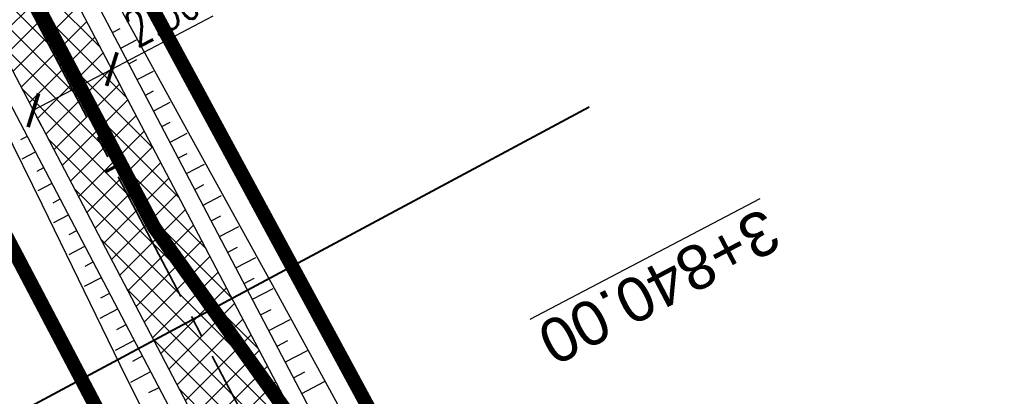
# Model space of a CAD drawing. Header units: metres. Extents: x 7529682 to 7533711, y 5721195 to 5727842.
# Tile 33 of 232: x 7531498 to 7531526, y 5724409 to 5724419. Entities that reach past the tile are written whole.
import ezdxf

# ---------------------------------------------------------------- set-up
doc = ezdxf.new("R2010")
doc.units = ezdxf.units.M
doc.header["$PDMODE"] = 1
doc.header["$PDSIZE"] = 0.3
for name, pattern in [('817-dzialki-09-05-04$0$HIDDEN', [0.375, 0.25, -0.125]), ('ACAD_ISO05W100', [33, 24, -3, 0, -3, 0, -3]), ('CENTER2', [28.575000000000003, 19.05, -3.175, 3.175, -3.175]), ('HIDDEN', [9.524999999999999, 6.35, -3.175])]:
    doc.linetypes.add(name, pattern=pattern)
for name, color, linetype in [('C-DROGI-SYTUACJA', 7, 'Continuous'), ('D-pobocza', 60, 'Continuous'), ('D-rowy', 160, 'Continuous'), ('D-skarpa', 2, 'Continuous'), ('D-skarpa-kreskowanie', 2, 'Continuous'), ('D-wymiary', 1, 'Continuous')]:
    doc.layers.add(name, color=color, linetype=linetype)
for name, color, linetype, lineweight, true_color in [('D-hatch-ciag-pieszo-rowerowy', 7, 'Continuous', 13, 0xff9f80), ('D-LR-etap-III', 7, '817-dzialki-09-05-04$0$HIDDEN', 50, 0x00008f), ('D-przekroje-pop', 7, 'Continuous', 50, 0x000099), ('D-typowe', 7, 'Continuous', 40, 0x0061c2)]:
    doc.layers.add(name, color=color, linetype=linetype, lineweight=lineweight, true_color=true_color)
for name, color, linetype, lineweight in [('D-obrzeża', 2, 'Continuous', 30), ('D-opisy', 2, 'Continuous', 30), ('D-pas-drogowy', 7, 'ACAD_ISO05W100', 50)]:
    doc.layers.add(name, color=color, linetype=linetype, lineweight=lineweight)
doc.layers.add('poprzeczki', color=7, linetype='Continuous', true_color=0x0000c7)
doc.styles.add('2mm08', font='arial.ttf', dxfattribs={"width": 0.8})
doc.styles.add('DIMTEXT', font='simplex.shx', dxfattribs={"width": 0.7})
doc.styles.get("Standard").update_dxf_attribs({"font": 'arial.ttf'})
doc.dimstyles.new('500', dxfattribs={"dimtxt": 1, "dimasz": 0.6999999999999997, "dimexe": 0.2, "dimexo": 0.5, "dimgap": 0.2, "dimtad": 1, "dimrnd": 0.005, "dimzin": 0, "dimdsep": 46, "dimtxsty": 'DIMTEXT', "dimblk": 'ARCHTICK', "dimcen": 0, "dimclrd": 256, "dimclre": 256, "dimclrt": 2, "dimadec": 5, "dimazin": 0, "dimtfac": 1, "dimtofl": 0, "dimtmove": 0, "dimatfit": 3, "dimfxl": 1, "dimtolj": 1, "dimtzin": 0, "dimlwd": -1, "dimlwe": -1, "dimarcsym": 0})

# ---------------------------------------------------------------- blocks, each defined once
blk = doc.blocks.new('_ArchTick')
at = {"color": 0, "linetype": 'ByBlock', "const_width": 0.15}
blk.add_lwpolyline([(-0.5, -0.5), (0.5, 0.5)], dxfattribs=at)
blk = doc.blocks.new('*D93')
at = {"layer": 'D-wymiary', "linetype": 'ByBlock', "transparency": 16777216}
for p, q in [((7531500.672729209, 5724417.875513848), (7531503.536386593, 5724419.376816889)), ((7531498.458561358, 5724416.714712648), (7531500.672729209, 5724417.875513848)), ((7531500.904889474, 5724417.432680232), (7531500.765593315, 5724417.698380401)), ((7531498.690721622, 5724416.271879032), (7531498.551425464, 5724416.537579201))]:
    blk.add_line(p, q, dxfattribs=at)
at = {"layer": 'Defpoints', "color": 0, "linetype": 'ByBlock', "transparency": 16777216}
for p in [(7531500.672729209, 5724417.875513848), (7531500.672729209, 5724417.875513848), (7531498.458561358, 5724416.714712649)]:
    blk.add_point(p, dxfattribs=at)
at = {"layer": 'D-wymiary', "linetype": 'ByBlock', "transparency": 16777216, "xscale": 0.6999999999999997, "yscale": 0.6999999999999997, "zscale": 0.6999999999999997}
for p, rotation in [((7531500.672729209, 5724417.875513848), 27.66625667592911), ((7531498.458561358, 5724416.714712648), 207.6662566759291)]:
    blk.add_blockref('_ArchTick', p, dxfattribs=dict(at, rotation=rotation))
at = {"layer": 'D-wymiary', "color": 2, "linetype": 'ByBlock', "transparency": 16777216, "insert": (7531502.089517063, 5724419.408644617), "char_height": 1, "attachment_point": 5, "rotation": 27.6662566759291, "style": 'DIMTEXT'}
blk.add_mtext('\\A1;2.50', dxfattribs=at)
blk = doc.blocks.new('AeccTickLine')
at = {"color": 0, "linetype": 'ByBlock', "lineweight": -2}
blk.add_line((0, 1), (-3.673819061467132e-16, -1), dxfattribs=at)

msp = doc.modelspace()

# ---------------------------------------------------------------- hatches: boundary and pattern name
at = {"layer": 'D-hatch-ciag-pieszo-rowerowy'}
h = msp.add_hatch(dxfattribs=at)
h.set_pattern_fill('ANSI37', color=256, scale=0.15, style=0)
h.set_pattern_definition([(45, (0.8853450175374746, 0.4649341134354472), (-0.3367596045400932, 0.3367596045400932), []), (135, (0.8853450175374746, 0.4649341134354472), (-0.3367596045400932, -0.3367596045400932), [])])
h.paths.add_polyline_path([(7531506.465087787, 5724401.44267996), (7531508.711773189, 5724402.54145602), (7531499.308193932, 5724420.478293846), (7531486.378668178, 5724445.111809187), (7531484.103101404, 5724444.067986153), (7531497.094585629, 5724419.316425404)])

# ---------------------------------------------------------------- linework, layer by layer
at = {"layer": 'C-DROGI-SYTUACJA', "color": 10, "linetype": 'CENTER2', "lineweight": 35, "ltscale": 0.2}
msp.add_lwpolyline([(7531474.815809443, 5724464.451899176), (7531498.201389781, 5724419.897359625), (7531507.671593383, 5724401.833439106), (7531507.671593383, 5724401.833439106), (7531507.671593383, 5724401.833439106, -0.04013851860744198), (7531510.812128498, 5724394.459572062), (7531516.19647874, 5724378.341385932, 0.04013851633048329), (7531519.337013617, 5724370.967519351), (7531605.616191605, 5724206.442252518, 0.0426524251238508), (7531608.365594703, 5724202.136137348), (7531614.256663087, 5724194.442743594, -0.04259237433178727), (7531617.002724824, 5724190.14299819)], format="xyb", dxfattribs=at)
at = {"layer": 'D-LR-etap-III', "ltscale": 10, "flags": 128}
msp.add_lwpolyline([(7531750.474471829, 5723895.103125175, 0.4, 0.4, 0), (7531750.505, 5723895.13, 0.4, 0.4, 0), (7531682.71, 5724022.92, 0.4, 0.4, 0), (7531619.177023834, 5724147.203692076, 0.4, 0.4, 0), (7531592.308960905, 5724198.48863389, 0.4, 0.4, 0), (7531553.263875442, 5724272.918564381, 0.4, 0.4, 0), (7531504.019999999, 5724366.79, 0.4, 0.4, 0), (7531482.09, 5724407.62, 0.4, 0.4, 0), (7531412.350402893, 5724541.182759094, 0.4, 0.4, 0), (7531388.463669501, 5724586.929768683, 0.4, 0.4, 0), (7531345.12, 5724669.94, 0.4, 0.4, 0), (7531127.66, 5725081.67, 0.4, 0.4, 0), (7531059.253139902, 5725211.040795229, 0.4, 0.4, 0), (7531008.007244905, 5725307.953830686, 0.4, 0.4, 0), (7530964.181635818, 5725390.835555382, 0.4, 0.4, 0), (7530914.557354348, 5725484.683561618, 0.4, 0.4, 0), (7530865.243241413, 5725577.493975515, 0.4, 0.4, 0), (7530840.085257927, 5725624.058651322, 0.4, 0.4, 0), (7530802.559525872, 5725694.924584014, 0.4, 0.4, 0), (7530755.54, 5725787.51, 0.4, 0.4, 0), (7530708.717810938, 5725876.303221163, 0.4, 0.4, 0), (7530695.12, 5725902.09, 0.4, 0.4, 0), (7530642.91397006, 5726001.07839487, 0.4, 0.4, 0), (7530634.934723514, 5726016.146615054, 0.4, 0.4, 0), (7530610.820000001, 5726061.929999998, 0.4, 0.4, 0), (7530610.820000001, 5726061.929999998, 0.4, 0.4, 0), (7530607.21, 5726063.51, 0.4, 0.4, 0), (7530597.42, 5726080.68, 0.4, 0.4, 0), (7530591.16, 5726088.44, 0.4, 0.4, 0), (7530581.28, 5726107.21, 0.4, 0.4, 0), (7530571.29, 5726130.56, 0.4, 0.4, 0), (7530549.554994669, 5726171.527317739, 0.4, 0.4, 0), (7530531.014309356, 5726206.473807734, 0.4, 0.4, 0), (7530516.461208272, 5726236.016618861, 0.4, 0.4, 0), (7530500.798929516, 5726266.141265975, 0.4, 0.4, 0), (7530491.349999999, 5726283.94, 0.4, 0.4, 0), (7530482.4, 5726303.41, 0.4, 0.4, 0), (7530482.4, 5726303.41, 0.4, 0.4, 0), (7530450.41, 5726357.28, 0.4, 0.4, 0), (7530397.759396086, 5726458.499907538, 0.4, 0.4, 0), (7530334.707815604, 5726583.664702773, 0.4, 0.4, 0), (7530303.939274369, 5726645.167943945, 0.4, 0.4, 0), (7530300.509779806, 5726651.777515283, 0.4, 0.4, 0), (7530289.213532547, 5726671.966724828, 0.4, 0.4, 0), (7530281.54, 5726685.57, 0.4, 0.4, 0), (7530261.37085633, 5726724.163374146, 0.4, 0.4, 0), (7530254.03, 5726738.21, 0.4, 0.4, 0), (7530197.219999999, 5726845.06, 0.4, 0.4, 0), (7530194.71, 5726849.15, 0.4, 0.4, 0), (7530195.92, 5726850.75, 0.4, 0.4, 0), (7530170.546669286, 5726892.961489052, 0.4, 0.4, 0), (7530143.174718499, 5726945.065838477, 0.4, 0.4, 0), (7530105.059999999, 5727018.32, 0.4, 0.4, 0), (7530100.059999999, 5727027.16, 0.4, 0.4, 0), (7530062.318670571, 5727099.625398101, 0.4, 0.4, 0), (7530015.378537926, 5727189.420463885, 0.4, 0.4, 0), (7529983.207960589, 5727250.206596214, 0.4, 0.4, 0), (7529953.284293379, 5727306.74720398, 0.4, 0.4, 0), (7529900.67053443, 5727406.15903814, 0.4, 0.4, 0), (7529890.630239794, 5727425.131178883, 0.4, 0.4, 0), (7529875.155383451, 5727454.426350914, 0.4, 0.4, 0), (7529857.560096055, 5727487.787346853, 0.4, 0.4, 0), (7529835.194401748, 5727530.19312405, 0.4, 0.4, 0), (7529811.740544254, 5727574.662079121, 0.4, 0.4, 0), (7529792.101859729, 5727611.922638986, 0.4, 0.4, 0), (7529768.066117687, 5727657.469613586, 0.4, 0.4, 0), (7529755.210566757, 5727682.131373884, 0.4, 0.4, 0), (7529753.309999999, 5727681.13, 0.4, 0.4, 0), (7529739.21, 5727707.77, 0.4, 0.4, 0), (7529735.394745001, 5727711.251990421, 0.4, 0.4, 0), (7529725.42, 5727730.2, 0.4, 0.4, 0), (7529723.55, 5727729.88, 0.4, 0.4, 0), (7529695.566668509, 5727782.932080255, 0.4, 0.4, 0), (7529717.67971874, 5727794.024357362, 0.4, 0.4, 0), (7529736.274870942, 5727758.647400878, 0.4, 0.4, 0), (7529736.274870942, 5727758.647400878, 0.4, 0.4, 0), (7529744.511003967, 5727750.406106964, 0.4, 0.4, 0), (7529744.511003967, 5727750.406106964, 0.4, 0.4, 0), (7529750.282568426, 5727738.549848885, 0.4, 0.4, 0), (7529777.108510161, 5727687.569424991, 0.4, 0.4, 0), (7529796.51537536, 5727651.329932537, 0.4, 0.4, 0), (7529814.937945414, 5727616.793170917, 0.4, 0.4, 0), (7529839.006722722, 5727572.303976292, 0.4, 0.4, 0), (7529860.617626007, 5727532.509108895, 0.4, 0.4, 0), (7529882.348967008, 5727491.504261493, 0.4, 0.4, 0), (7529904.865139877, 5727449.096370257, 0.4, 0.4, 0), (7529920.747384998, 5727418.884773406, 0.4, 0.4, 0), (7529946.676504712, 5727368.547487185, 0.4, 0.4, 0), (7529972.024701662, 5727320.573310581, 0.4, 0.4, 0), (7529987.740014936, 5727290.153392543, 0.4, 0.4, 0), (7529996.497385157, 5727273.661630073, 0.4, 0.4, 0), (7530017.541471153, 5727234.202689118, 0.4, 0.4, 0), (7530033.053657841, 5727204.864166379, 0.4, 0.4, 0), (7530051.622983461, 5727170.222745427, 0.4, 0.4, 0), (7530069.276612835, 5727137.015751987, 0.4, 0.4, 0), (7530089.385386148, 5727097.533639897, 0.4, 0.4, 0), (7530109.712512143, 5727060.746615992, 0.4, 0.4, 0), (7530136.769722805, 5727011.640131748, 0.4, 0.4, 0), (7530162.446686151, 5726962.743777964, 0.4, 0.4, 0), (7530187.674104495, 5726916.992101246, 0.4, 0.4, 0), (7530207.820739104, 5726879.335323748, 0.4, 0.4, 0), (7530230.625609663, 5726834.518686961, 0.4, 0.4, 0), (7530262.288093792, 5726776.61832811, 0.4, 0.4, 0), (7530277.509672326, 5726760.213143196, 0.4, 0.4, 0), (7530286.036865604, 5726744.106684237, 0.4, 0.4, 0), (7530288.097472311, 5726735.884066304, 0.4, 0.4, 0), (7530290.393870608, 5726725.046963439, 0.4, 0.4, 0), (7530296.17664807, 5726713.582980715, 0.4, 0.4, 0), (7530302.726195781, 5726701.18226779, 0.4, 0.4, 0), (7530325.685047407, 5726657.466383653, 0.4, 0.4, 0), (7530343.243978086, 5726623.648592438, 0.4, 0.4, 0), (7530360.229820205, 5726591.746871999, 0.4, 0.4, 0), (7530383.20855044, 5726548.059469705, 0.4, 0.4, 0), (7530406.017875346, 5726503.605514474, 0.4, 0.4, 0), (7530427.464919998, 5726462.620289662, 0.4, 0.4, 0), (7530447.9278544, 5726424.388014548, 0.4, 0.4, 0), (7530471.126878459, 5726379.920667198, 0.4, 0.4, 0), (7530490.501003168, 5726343.033350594, 0.4, 0.4, 0), (7530509.499458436, 5726306.733076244, 0.4, 0.4, 0), (7530529.890269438, 5726267.244072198, 0.4, 0.4, 0), (7530543.852446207, 5726238.990319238, 0.4, 0.4, 0), (7530554.808897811, 5726218.943990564, 0.4, 0.4, 0), (7530559.027108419, 5726212.223286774, 0.4, 0.4, 0), (7530563.060988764, 5726206.409670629, 0.4, 0.4, 0), (7530566.93354971, 5726200.463543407, 0.4, 0.4, 0), (7530569.771022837, 5726194.901501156, 0.4, 0.4, 0), (7530571.47319415, 5726191.282350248, 0.4, 0.4, 0), (7530572.839142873, 5726188.024533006, 0.4, 0.4, 0), (7530575.295071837, 5726182.034664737, 0.4, 0.4, 0), (7530579.736851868, 5726173.306070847, 0.4, 0.4, 0), (7530583.3, 5726167.41, 0.4, 0.4, 0), (7530593.4, 5726163.33, 0.4, 0.4, 0), (7530598.618375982, 5726155.264489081, 0.4, 0.4, 0), (7530608.258304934, 5726140.497132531, 0.4, 0.4, 0), (7530603.269999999, 5726136.83, 0.4, 0.4, 0), (7530606.53, 5726131.84, 0.4, 0.4, 0), (7530604.239057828, 5726124.21679044, 0.4, 0.4, 0), (7530605.847136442, 5726121.630127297, 0.4, 0.4, 0), (7530608.971611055, 5726116.164124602, 0.4, 0.4, 0), (7530618.114293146, 5726097.791111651, 0.4, 0.4, 0), (7530651.213125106, 5726034.959524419, 0.4, 0.4, 0), (7530670.243741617, 5725998.61095082, 0.4, 0.4, 0), (7530698.075474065, 5725945.952624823, 0.4, 0.4, 0), (7530716.505955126, 5725911.3051464, 0.4, 0.4, 0), (7530735.223454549, 5725875.667401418, 0.4, 0.4, 0), (7530752.504235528, 5725842.154920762, 0.4, 0.4, 0), (7530778.310652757, 5725793.501254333, 0.4, 0.4, 0), (7530797.499961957, 5725756.381811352, 0.4, 0.4, 0), (7530812.518974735, 5725728.28874362, 0.4, 0.4, 0), (7530820.039295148, 5725713.160404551, 0.4, 0.4, 0), (7530822.422446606, 5725710.193574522, 0.4, 0.4, 0), (7530833.154893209, 5725688.800634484, 0.4, 0.4, 0), (7530849.629354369, 5725656.158601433, 0.4, 0.4, 0), (7530867.98290276, 5725621.963939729, 0.4, 0.4, 0), (7530872.629809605, 5725612.88760475, 0.4, 0.4, 0), (7530880.354488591, 5725597.594500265, 0.4, 0.4, 0), (7530883.839446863, 5725593.389159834, 0.4, 0.4, 0), (7530891.782113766, 5725587.763349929, 0.4, 0.4, 0), (7530895.038670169, 5725584.280746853, 0.4, 0.4, 0), (7530897.033644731, 5725580.941110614, 0.4, 0.4, 0), (7530900.951646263, 5725579.945856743, 0.4, 0.4, 0), (7530904.80970798, 5725571.977328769, 0.4, 0.4, 0), (7530903.682362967, 5725568.566434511, 0.4, 0.4, 0), (7530908.900614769, 5725558.844845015, 0.4, 0.4, 0), (7530910.252030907, 5725545.671606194, 0.4, 0.4, 0), (7530912.872986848, 5725538.645543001, 0.4, 0.4, 0), (7530945.278171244, 5725478.464284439, 0.4, 0.4, 0), (7530959.692318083, 5725450.24628822, 0.4, 0.4, 0), (7531002.82670893, 5725368.192370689, 0.4, 0.4, 0), (7531044.703532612, 5725290.314293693, 0.4, 0.4, 0), (7531064.098839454, 5725253.212562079, 0.4, 0.4, 0), (7531083.010253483, 5725216.677517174, 0.4, 0.4, 0), (7531113.013137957, 5725158.465613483, 0.4, 0.4, 0), (7531137.364304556, 5725113.07076138, 0.4, 0.4, 0), (7531150.830830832, 5725086.711759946, 0.4, 0.4, 0), (7531159.745663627, 5725076.640848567, 0.4, 0.4, 0), (7531166.309999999, 5725074.58, 0.4, 0.4, 0), (7531172.29, 5725062.58, 0.4, 0.4, 0), (7531170.589828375, 5725055.605912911, 0.4, 0.4, 0), (7531173.732823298, 5725044.080706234, 0.4, 0.4, 0), (7531215.342008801, 5724964.859648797, 0.4, 0.4, 0), (7531238.054496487, 5724921.684649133, 0.4, 0.4, 0), (7531262.389821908, 5724875.282876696, 0.4, 0.4, 0), (7531295.587160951, 5724811.265731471, 0.4, 0.4, 0), (7531348.487908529, 5724712.362812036, 0.4, 0.4, 0), (7531363.740817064, 5724682.68394264, 0.4, 0.4, 0), (7531366.986905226, 5724675.865317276, 0.4, 0.4, 0), (7531382.541261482, 5724646.110625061, 0.4, 0.4, 0), (7531401.299165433, 5724610.874551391, 0.4, 0.4, 0), (7531428.964837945, 5724558.862274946, 0.4, 0.4, 0), (7531449.111202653, 5724520.397801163, 0.4, 0.4, 0), (7531477.292992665, 5724465.831467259, 0.4, 0.4, 0), (7531500.996290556, 5724421.112506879, 0.4, 0.4, 0), (7531512.121834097, 5724400.549045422, 0.4, 0.4, 0), (7531513.78163794, 5724396.757451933, 0.4, 0.4, 0), (7531526.32, 5724379.39, 0.4, 0.4, 0), (7531566.783642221, 5724302.73628205, 0.4, 0.4, 0), (7531578.579156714, 5724282.774819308, 0.4, 0.4, 0), (7531584.232619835, 5724273.111246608, 0.4, 0.4, 0), (7531590.109283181, 5724263.508189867, 0.4, 0.4, 0), (7531593.027899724, 5724258.771479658, 0.4, 0.4, 0), (7531595.711841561, 5724254.226824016, 0.4, 0.4, 0), (7531601.659976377, 5724243.898197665, 0.4, 0.4, 0), (7531606.097733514, 5724235.986407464, 0.4, 0.4, 0), (7531609.382207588, 5724230.799061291, 0.4, 0.4, 0), (7531611.580260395, 5724227.671180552, 0.4, 0.4, 0), (7531612.707802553, 5724225.86410867, 0.4, 0.4, 0), (7531618.665224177, 5724214.480919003, 0.4, 0.4, 0), (7531619.885522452, 5724212.333950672, 0.4, 0.4, 0), (7531620.931818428, 5724210.787064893, 0.4, 0.4, 0), (7531623.518605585, 5724207.111542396, 0.4, 0.4, 0), (7531626.143926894, 5724203.61306897, 0.4, 0.4, 0), (7531632.022984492, 5724196.485954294, 0.4, 0.4, 0), (7531653.949089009, 5724152.617641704, 0.4, 0.4, 0), (7531656.750690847, 5724143.103797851, 0.4, 0.4, 0), (7531659.61440691, 5724133.254504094, 0.4, 0.4, 0), (7531661.627147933, 5724128.646047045, 0.4, 0.4, 0.01093811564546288), (7531674.314987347, 5724101.43546424, 0.4, 0.4, 0), (7531685.137626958, 5724081.408252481, 0.4, 0.4, 0), (7531692.159945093, 5724066.277333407, 0.4, 0.4, 0), (7531699.662164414, 5724051.388120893, 0.4, 0.4, 0), (7531704.480624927, 5724040.808561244, 0.4, 0.4, 0), (7531704.480624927, 5724040.808561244, 0.4, 0.4, 0), (7531704.401251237, 5724037.368913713, 0.4, 0.4, 0), (7531720.383609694, 5724003.441317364, 0.4, 0.4, 0), (7531728.79890528, 5723986.206298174, 0.4, 0.4, 0), (7531733.237926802, 5723977.192631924, 0.4, 0.4, 0), (7531736.750027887, 5723969.505210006, 0.4, 0.4, 0), (7531737.336143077, 5723968.518916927, 0.4, 0.4, 0), (7531738.285051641, 5723967.699360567, 0.4, 0.4, 0), (7531742.180915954, 5723962.346428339, 0.4, 0.4, 0), (7531744.286141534, 5723958.615526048, 0.4, 0.4, 0), (7531755.393260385, 5723944.192617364, 0.4, 0.4, 0), (7531758.69, 5723936.76, 0.4, 0.4, 0), (7531780.08, 5723929.25, 0.4, 0.4, 0), (7531792.611989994, 5723906.337708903, 0.4, 0.4, 0), (7531792.611989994, 5723906.337708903, 0.4, 0.4, 0), (7531756.962094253, 5723883.055323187, 0.4, 0.4, 0), (7531750.46, 5723895.130000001, 0.4, 0.4, 0), (7531750.46, 5723895.130000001, 0, 0, 0)], format="xyseb", dxfattribs=at)
at = {"layer": 'D-obrzeża'}
for points in [[(7531162.547399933, 5725061.317843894), (7531165.881540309, 5725054.958839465, -0.06857369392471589), (7531167.270284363, 5725051.106338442), (7531167.914945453, 5725048.067569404, 0.06878949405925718), (7531170.704411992, 5725040.339745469), (7531202.515371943, 5724979.795162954), (7531233.695975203, 5724920.949650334), (7531258.824090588, 5724873.473403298), (7531292.224994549, 5724809.507396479), (7531312.052212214, 5724771.453899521), (7531340.423454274, 5724719.339022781, -0.009020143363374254), (7531345.426151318, 5724709.741280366), (7531362.628782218, 5724675.232985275), (7531378.958019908, 5724644.242016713), (7531397.476854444, 5724608.78273076), (7531423.790449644, 5724558.646084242), (7531445.035916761, 5724518.377892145), (7531473.709538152, 5724463.869950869), (7531497.094585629, 5724419.316425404), (7531505.905040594, 5724402.510940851, -0.03317121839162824), (7531508.586352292, 5724396.450655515), (7531511.248060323, 5724389.164100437)], [(7531614.793854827, 5724196.435965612), (7531608.229481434, 5724205.006951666, -0.04242731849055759), (7531605.720684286, 5724208.932339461), (7531593.236041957, 5724232.687296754), (7531571.713156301, 5724273.71477667), (7531559.088841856, 5724297.795151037), (7531533.852572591, 5724345.968626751), (7531520.493826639, 5724371.449740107, -0.04013851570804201), (7531517.353291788, 5724378.823606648), (7531511.965880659, 5724394.950955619, 0.04013851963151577), (7531508.825345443, 5724402.324822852), (7531499.308193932, 5724420.478293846), (7531486.378668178, 5724445.111809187)]]:
    msp.add_lwpolyline(points, format="xyb", dxfattribs=at)
at = {"layer": 'D-pas-drogowy', "ltscale": 0.2, "flags": 128}
msp.add_lwpolyline([(7531633.018560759, 5724182.834272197, 0.4, 0.4, 0), (7531617.558899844, 5724211.608162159, 0.4, 0.4, 0), (7531566.783642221, 5724302.73628205, 0.4, 0.4, 0), (7531538.419082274, 5724356.469679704, 0.4, 0.4, 0), (7531526.32, 5724379.39, 0.4, 0.4, 0), (7531516.102085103, 5724393.607319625, 0.4, 0.4, 0.001485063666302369), (7531513.78037409, 5724396.837773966, 0.4, 0.4, 0), (7531501.87, 5724413.41, 0.4, 0.4, 0), (7531474.926107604, 5724464.507896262, 0.4, 0.4, 0), (7531446.200436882, 5724518.992313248, 0.4, 0.4, 0), (7531424.962185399, 5724559.262257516, 0.4, 0.4, 0), (7531398.444460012, 5724609.565801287, 0.4, 0.4, 0), (7531379.647455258, 5724645.216004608, 0.4, 0.4, 0), (7531365.23, 5724672.56, 0.4, 0.4, 0), (7531341.305752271, 5724717.915356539, 0.4, 0.4, 0), (7531312.899996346, 5724771.788898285, 0.4, 0.4, 0), (7531292.590923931, 5724810.306502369, 0.4, 0.4, 0), (7531259.391619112, 5724873.271351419, 0.4, 0.4, 0), (7531233.740401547, 5724921.922582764, 0.4, 0.4, 0), (7531203.072738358, 5724980.092044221, 0.4, 0.4, 0), (7531173.471398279, 5725036.225177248, 0.4, 0.4, 0), (7531168.269999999, 5725046.09, 0.4, 0.4, 0), (7531172.29, 5725062.58, 0.4, 0.4, 0), (7531166.309999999, 5725074.58, 0.4, 0.4, 0), (7531150.32, 5725079.6, 0.4, 0.4, 0), (7531141.5, 5725096.43, 0.4, 0.4, 0), (7531109.311735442, 5725157.814415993, 0.4, 0.4, 0), (7531086.641300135, 5725201.047918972, 0.4, 0.4, 0), (7531059.198258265, 5725253.383662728, 0.4, 0.4, 0), (7531028.206828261, 5725312.48946212, 0.4, 0.4, 0), (7530999.104694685, 5725367.990143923, 0.4, 0.4, 0), (7530956.247527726, 5725449.724815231, 0.4, 0.4, 0), (7530924.397774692, 5725510.463768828, 0.4, 0.4, 0), (7530897.509999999, 5725561.74, 0.4, 0.4, 0), (7530894.46, 5725566.14, 0.4, 0.4, 0), (7530892.16, 5725570.49, 0.4, 0.4, 0), (7530869.362688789, 5725613.307018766, 0.4, 0.4, 0), (7530861.693971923, 5725627.704613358, 0.4, 0.4, 0), (7530852.74, 5725644.52, 0.4, 0.4, 0), (7530831.509999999, 5725684.2, 0.4, 0.4, 0), (7530811.13, 5725722.52, 0.4, 0.4, 0), (7530792.3476413, 5725757.940652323, 0.4, 0.4, 0), (7530768.03, 5725803.8, 0.4, 0.4, 0), (7530748.768542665, 5725840.178507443, 0.4, 0.4, 0), (7530727.7, 5725879.97, 0.4, 0.4, 0), (7530712.0981582, 5725909.54523909, 0.4, 0.4, 0), (7530693.644105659, 5725944.645156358, 0.4, 0.4, 0), (7530665.702224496, 5725997.538976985, 0.4, 0.4, 0), (7530641.759999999, 5726042.88, 0.4, 0.4, 0), (7530616.5, 5726091.48, 0.4, 0.4, 0), (7530604.628439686, 5726114.319880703, 0.4, 0.4, -0.007762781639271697), (7530602.5, 5726118.43, 0.4, 0.4, 0), (7530603.992037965, 5726123.394821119, 0.4, 0.4, 0), (7530606.53, 5726131.84, 0.4, 0.4, 0), (7530603.269999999, 5726136.83, 0.4, 0.4, 0), (7530593.775620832, 5726151.368713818, 0.4, 0.4, 0), (7530590.202637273, 5726156.84001263, 0.4, 0.4, 0), (7530583.3, 5726167.41, 0.4, 0.4, 0), (7530580.578343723, 5726170.427567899, 0.4, 0.4, 0), (7530575.849999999, 5726175.67, 0.4, 0.4, 0), (7530569.009999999, 5726186.66, 0.4, 0.4, 0), (7530562.555322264, 5726199.189409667, 0.4, 0.4, 0), (7530555.67, 5726211.39, 0.4, 0.4, 0), (7530548.29, 5726224.23, 0.4, 0.4, 0), (7530540.58, 5726237.71, 0.4, 0.4, 0), (7530532.679999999, 5726252.65, 0.4, 0.4, 0), (7530524.059999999, 5726269.35, 0.4, 0.4, 0), (7530502.82, 5726309.91, 0.4, 0.4, 0), (7530488.83, 5726336.63, 0.4, 0.4, 0), (7530466.03, 5726380.16, 0.4, 0.4, 0), (7530438.469999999, 5726432.77, 0.4, 0.4, 0), (7530424.53, 5726459.09, 0.4, 0.4, 0), (7530401.63, 5726502.97, 0.4, 0.4, 0), (7530383.38, 5726538.06, 0.4, 0.4, 0), (7530353.969999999, 5726593.52, 0.4, 0.4, 0), (7530338.469999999, 5726622.74, 0.4, 0.4, 0), (7530322.009999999, 5726653.88, 0.4, 0.4, 0), (7530297.54, 5726700.33, 0.4, 0.4, 0), (7530287.38, 5726719.6, 0.4, 0.4, 0), (7530285.94993921, 5726722.315508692, 0.4, 0.4, 0), (7530280.259999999, 5726733.12, 0.4, 0.4, 0), (7530266.73, 5726758.74, 0.4, 0.4, 0), (7530260.42, 5726770.47, 0.4, 0.4, 0), (7530253.25, 5726783.82, 0.4, 0.4, 0), (7530244.95, 5726799.33, 0.4, 0.4, 0), (7530239.389999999, 5726808.49, 0.4, 0.4, 0), (7530238.29, 5726807.9, 0.4, 0.4, 0), (7530218.11, 5726850.67, 0.4, 0.4, 0), (7530175.906646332, 5726928.168028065, 0.4, 0.4, 0), (7530096.679999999, 5727076.15, 0.4, 0.4, 0), (7530094.679999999, 5727079.89, 0.4, 0.4, 0), (7530064.59693469, 5727135.522637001, 0.4, 0.4, 0), (7530046.730970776, 5727168.8921561, 0.4, 0.4, 0), (7530025.803045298, 5727208.461374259, 0.4, 0.4, 0), (7530012.846501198, 5727232.979315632, 0.4, 0.4, 0), (7529994.15, 5727268.45, 0.4, 0.4, 0), (7529981.670868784, 5727291.93018666, 0.4, 0.4, 0), (7529949.889999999, 5727351.73, 0.4, 0.4, 0), (7529924.75, 5727399.03, 0.4, 0.4, 0), (7529915.515824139, 5727417.099754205, 0.4, 0.4, 0), (7529885.83, 5727475.19, 0.4, 0.4, 0), (7529862.559999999, 5727519.97, 0.4, 0.4, 0), (7529852.984923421, 5727538.191086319, 0.4, 0.4, 0), (7529836.513084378, 5727569.51130111, 0.4, 0.4, 0), (7529815.36890814, 5727609.140983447, 0.4, 0.4, 0), (7529792.795203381, 5727651.247499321, 0.4, 0.4, 0), (7529774.199114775, 5727685.858348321, 0.4, 0.4, 0), (7529746.966026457, 5727736.059440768, 0.4, 0.4, 0), (7529733.92, 5727757.62, 0.4, 0.4, 0), (7529708.607472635, 5727806.388536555, 0.4, 0.4, 0), (7529688.491967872, 5727796.344621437, 0.4, 0.4, 0), (7529723.55, 5727729.88, 0.4, 0.4, 0), (7529725.42, 5727730.2, 0.4, 0.4, 0), (7529735.38, 5727711.28, 0.4, 0.4, 0), (7529739.21, 5727707.77, 0.4, 0.4, 0), (7529753.309999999, 5727681.13, 0.4, 0.4, 0), (7529755.178396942, 5727682.114424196, 0.4, 0.4, 0), (7529792.101859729, 5727611.922638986, 0.4, 0.4, 0), (7529811.740544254, 5727574.662079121, 0.4, 0.4, 0), (7529835.194401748, 5727530.19312405, 0.4, 0.4, 0), (7529857.560096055, 5727487.787346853, 0.4, 0.4, 0), (7529875.155383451, 5727454.426350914, 0.4, 0.4, 0), (7529890.630239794, 5727425.131178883, 0.4, 0.4, 0), (7529900.67053443, 5727406.15903814, 0.4, 0.4, 0), (7529953.284293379, 5727306.74720398, 0.4, 0.4, 0), (7529983.207960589, 5727250.206596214, 0.4, 0.4, 0), (7530015.378537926, 5727189.420463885, 0.4, 0.4, 0), (7530062.318670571, 5727099.625398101, 0.4, 0.4, 0), (7530100.059999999, 5727027.16, 0.4, 0.4, 0), (7530105.059999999, 5727018.32, 0.4, 0.4, 0), (7530143.174718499, 5726945.065838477, 0.4, 0.4, 0), (7530170.546669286, 5726892.961489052, 0.4, 0.4, 0), (7530195.92, 5726850.75, 0.4, 0.4, 0), (7530194.71, 5726849.15, 0.4, 0.4, 0), (7530197.219999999, 5726845.06, 0.4, 0.4, 0), (7530254.03, 5726738.21, 0.4, 0.4, 0), (7530261.37085633, 5726724.163374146, 0.4, 0.4, 0), (7530281.54, 5726685.57, 0.4, 0.4, 0), (7530289.213532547, 5726671.966724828, 0.4, 0.4, 0), (7530300.509779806, 5726651.777515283, 0.4, 0.4, 0), (7530303.939274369, 5726645.167943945, 0.4, 0.4, 0), (7530334.707815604, 5726583.664702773, 0.4, 0.4, 0), (7530397.759396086, 5726458.499907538, 0.4, 0.4, 0), (7530450.41, 5726357.28, 0.4, 0.4, 0), (7530482.4, 5726303.41, 0.4, 0.4, 0), (7530483.687990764, 5726301.003383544, 0.4, 0.4, 0), (7530491.349999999, 5726283.94, 0.4, 0.4, 0), (7530512.67, 5726243.78, 0.4, 0.4, 0), (7530529.429999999, 5726209.46, 0.4, 0.4, 0), (7530571.29, 5726130.56, 0.4, 0.4, 0), (7530581.28, 5726107.21, 0.4, 0.4, 0), (7530591.16, 5726088.44, 0.4, 0.4, 0), (7530597.42, 5726080.68, 0.4, 0.4, 0), (7530607.21, 5726063.51, 0.4, 0.4, 0), (7530610.820000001, 5726061.929999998, 0.4, 0.4, 0), (7530634.934723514, 5726016.146615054, 0.4, 0.4, 0), (7530642.91397006, 5726001.07839487, 0.4, 0.4, 0), (7530695.12, 5725902.09, 0.4, 0.4, 0), (7530708.717810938, 5725876.303221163, 0.4, 0.4, 0), (7530755.54, 5725787.51, 0.4, 0.4, 0), (7530802.559525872, 5725694.924584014, 0.4, 0.4, 0), (7530840.085257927, 5725624.058651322, 0.4, 0.4, 0), (7530865.243241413, 5725577.493975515, 0.4, 0.4, 0), (7530914.557354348, 5725484.683561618, 0.4, 0.4, 0), (7530964.181635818, 5725390.835555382, 0.4, 0.4, 0), (7531008.007244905, 5725307.953830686, 0.4, 0.4, 0), (7531059.253139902, 5725211.040795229, 0.4, 0.4, 0), (7531127.66, 5725081.67, 0.4, 0.4, 0), (7531345.12, 5724669.94, 0.4, 0.4, 0), (7531388.463669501, 5724586.929768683, 0.4, 0.4, 0), (7531412.350402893, 5724541.182759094, 0.4, 0.4, 0), (7531482.09, 5724407.62, 0.4, 0.4, 0), (7531504.019999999, 5724366.79, 0.4, 0.4, 0), (7531519.374444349, 5724337.520497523, 0.4, 0.4, 0), (7531563.748815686, 5724252.931583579, 0.4, 0.4, 0), (7531602.175111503, 5724179.681224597, 0.4, 0.4, 0), (7531619.177023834, 5724147.203692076, 0.4, 0.4, 0), (7531625.038493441, 5724135.63500206, 0.4, 0.4, 0), (7531656.796442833, 5724073.31633882, 0.4, 0.4, 0), (7531675.12, 5724037.36, 0.4, 0.4, 0), (7531682.71, 5724022.92, 0.4, 0.4, 0), (7531705.565196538, 5723979.810545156, 0.4, 0.4, 0), (7531736.605941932, 5723921.261514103, 0.4, 0.4, 0), (7531750.46, 5723895.130000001, 0.4, 0.4, 0), (7531740.769999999, 5723886.56, 0.4, 0.4, 0), (7531732.86, 5723885, 0.4, 0.4, 0), (7531722.179999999, 5723887.77, 0.4, 0.4, 0), (7531729.87, 5723862.17, 0.4, 0.4, 0), (7531742.92, 5723861.93, 0.4, 0.4, 0), (7531763.71, 5723859.52, 0.4, 0.4, 0), (7531768.42, 5723854.12, 0.4, 0.4, 0), (7531787.42, 5723817.97, 0.4, 0.4, 0), (7531795.57, 5723809.82, 0.4, 0.4, 0), (7531816.346897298, 5723819.850397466, 0.4, 0.4, 0), (7531816.346897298, 5723819.850397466, 0.4, 0.4, 0), (7531805.059999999, 5723843.23, 0.4, 0.4, 0), (7531803.61, 5723886.23, 0.4, 0.4, 0), (7531803.61, 5723886.23, 0.4, 0.4, 0), (7531780.08, 5723929.25, 0.4, 0.4, 0), (7531758.69, 5723936.76, 0.4, 0.4, 0), (7531749.3590272, 5723946.412126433, 0.4, 0.4, 0), (7531742.71, 5723953.29, 0.4, 0.4, 0), (7531735.177368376, 5723967.877529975, 0.4, 0.4, 0), (7531722.37, 5723992.68, 0.4, 0.4, 0), (7531705.041669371, 5724030.885563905, 0.4, 0.4, 0), (7531699.469999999, 5724043.17, 0.4, 0.4, 0), (7531692.69, 5724058.11, 0.4, 0.4, 0), (7531679.672010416, 5724084.016803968, 0.4, 0.4, 0), (7531674.55, 5724094.21, 0.4, 0.4, 0), (7531666.633166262, 5724114.002855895, 0.4, 0.4, 0), (7531649, 5724153.82, 0.4, 0.4, 0), (7531641.49, 5724149.34, 0.4, 0.4, 0), (7531626.04, 5724179.34, 0.4, 0.4, 0), (7531633.03, 5724182.84, 0, 0, 0)], format="xyseb", dxfattribs=at)
at = {"layer": 'D-pobocza'}
for points in [[(7531520.918904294, 5724371.715800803, -0.03994492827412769), (7531517.827530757, 5724378.982028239), (7531512.427381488, 5724395.147509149, 0.04013851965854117), (7531509.286846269, 5724402.521376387), (7531499.751027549, 5724420.71045411), (7531486.84067216, 5724445.307445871)], [(7531483.64798805, 5724443.859221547), (7531496.651863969, 5724419.084051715), (7531505.446787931, 5724402.308191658, -0.02248164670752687), (7531507.352488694, 5724398.238196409, -0.02248164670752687)]]:
    msp.add_lwpolyline(points, format="xyb", dxfattribs=at)
at = {"layer": 'D-rowy', "linetype": 'HIDDEN', "ltscale": 0.1, "const_width": 0.4, "flags": 128}
msp.add_lwpolyline([(7531506.121399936, 5724397.133351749), (7531489.190578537, 5724429.34060068), (7531483.400111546, 5724440.512095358), (7531478.412312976, 5724450.146766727), (7531462.901323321, 5724479.304166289), (7531434.632959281, 5724532.161646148), (7531396.749002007, 5724604.644561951), (7531378.596106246, 5724640.173238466), (7531368.21, 5724659.05), (7531363.9, 5724666.92), (7531355.876537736, 5724682.661796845), (7531338.032693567, 5724716.834919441), (7531309.901853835, 5724770.33291588), (7531304.158114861, 5724781.147276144), (7531299.737467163, 5724789.052054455), (7531294.930113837, 5724798.468047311), (7531279.862466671, 5724827.641362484), (7531247.714582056, 5724888.416734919), (7531220.373424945, 5724940.87265548), (7531195.513546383, 5724987.526839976), (7531168.705641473, 5725038.836315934), (7531161.295913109, 5725053.454680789), (7531161.295913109, 5725053.454680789)], dxfattribs=at)
at = {"layer": 'D-skarpa', "linetype": 'Continuous'}
for points in [[(7531486.982552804, 5724445.388816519), (7531488.507415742, 5724442.569679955), (7531490.977239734, 5724438.219140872), (7531493.388537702, 5724433.837882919), (7531495.706528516, 5724429.407650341), (7531496.169340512, 5724428.51987817), (7531496.535935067, 5724427.817173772), (7531498.0231338, 5724424.976690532), (7531500.183045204, 5724420.937481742), (7531500.383771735, 5724420.567620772), (7531502.7838293, 5724416.180415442), (7531505.195565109, 5724411.799332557), (7531507.594453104, 5724407.411514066), (7531509.955590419, 5724403.030848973), (7531509.967463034, 5724403.008738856), (7531510.455627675, 5724402.077166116), (7531511.45022431, 5724400.214541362), (7531511.45022431, 5724400.214541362), (7531512.306926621, 5724398.364815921), (7531512.702713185, 5724397.424756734), (7531513.468701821, 5724395.530919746), (7531514.176902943, 5724393.654998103), (7531515.519272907, 5724389.886139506)], [(7531483.460674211, 5724443.773298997), (7531485.201445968, 5724440.834457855), (7531487.422102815, 5724436.353137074), (7531489.645376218, 5724431.873189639), (7531491.904767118, 5724427.412199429), (7531492.369200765, 5724426.525278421), (7531492.736659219, 5724425.82302746), (7531494.218782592, 5724422.979880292), (7531496.308279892, 5724418.903712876), (7531496.494999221, 5724418.528890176), (7531498.710178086, 5724414.044760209), (7531500.897926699, 5724409.54624964), (7531503.130843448, 5724405.071418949), (7531505.344270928, 5724401.046598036), (7531505.344270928, 5724401.046598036), (7531505.75935601, 5724400.162425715), (7531506.53976954, 5724398.351672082), (7531506.817169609, 5724397.691502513)]]:
    msp.add_lwpolyline(points, dxfattribs=at)
at = {"layer": 'D-skarpa-kreskowanie', "linetype": 'Continuous'}
for p, q in [((7531500.69337872, 5724418.912968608, 109.0768802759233), (7531500.91065978, 5724419.026880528, 108.9133185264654)), ((7531500.925538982, 5724418.47013499, 109.0788151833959), (7531501.366951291, 5724418.701550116, 108.7465350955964)), ((7531501.157699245, 5724418.027301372, 109.0807500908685), (7531501.381830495, 5724418.144804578, 108.9120317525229)), ((7531501.389859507, 5724417.584467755, 109.0826849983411), (7531501.844972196, 5724417.823065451, 108.7400917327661)), ((7531501.622019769, 5724417.141634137, 109.0846199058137), (7531501.853001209, 5724417.262728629, 108.9107449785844)), ((7531501.854180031, 5724416.69880052, 109.0865548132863), (7531502.322993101, 5724416.944580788, 108.7336483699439)), ((7531502.086340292, 5724416.255966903, 109.088489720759), (7531502.324171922, 5724416.380652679, 108.9094582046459)), ((7531498.282206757, 5724415.974257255, 108.9526198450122), (7531498.099157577, 5724415.878291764, 108.8148266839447)), ((7531502.318500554, 5724415.813133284, 109.0909707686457), (7531502.801640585, 5724416.066424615, 108.7272794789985)), ((7531498.514367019, 5724415.531423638, 108.9545547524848), (7531498.139253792, 5724415.334766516, 108.6721823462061)), ((7531502.550660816, 5724415.370299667, 109.0954056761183), (7531502.797090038, 5724415.499492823, 108.9099021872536)), ((7531502.782821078, 5724414.92746605, 109.0998405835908), (7531503.285397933, 5724415.190947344, 108.7215179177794)), ((7531498.746527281, 5724415.08859002, 108.9564896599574), (7531498.554463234, 5724414.987898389, 108.8119104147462)), ((7531498.978687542, 5724414.645756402, 108.95842456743), (7531498.585544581, 5724414.439646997, 108.6624799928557)), ((7531503.01498134, 5724414.484632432, 109.1042754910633), (7531503.271128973, 5724414.61892057, 108.9114563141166)), ((7531503.247141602, 5724414.041798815, 109.1087103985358), (7531503.769155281, 5724414.315470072, 108.7157563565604)), ((7531499.210847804, 5724414.202922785, 108.9608214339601), (7531499.009262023, 5724414.097239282, 108.8090745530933)), ((7531499.443008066, 5724413.760089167, 108.9652563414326), (7531499.025335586, 5724413.541119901, 108.6508467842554)), ((7531503.479301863, 5724413.598965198, 109.1131453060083), (7531503.745167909, 5724413.738348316, 108.9130104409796)), ((7531499.675168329, 5724413.31725555, 108.9696912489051), (7531499.459081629, 5724413.203969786, 108.8070285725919)), ((7531503.711462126, 5724413.15613158, 109.1175802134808), (7531504.252912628, 5724413.439992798, 108.7099947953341)), ((7531499.907328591, 5724412.874421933, 108.9741261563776), (7531499.460654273, 5724412.640248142, 108.6378850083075)), ((7531503.943622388, 5724412.713297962, 109.1220151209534), (7531504.219206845, 5724412.857776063, 108.914564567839)), ((7531500.139488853, 5724412.431588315, 108.9785610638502), (7531499.908901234, 5724412.31070029, 108.8049825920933)), ((7531504.17578265, 5724412.270464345, 109.1264500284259), (7531504.736669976, 5724412.564515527, 108.704233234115)), ((7531500.371649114, 5724411.988754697, 108.9829959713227), (7531499.89597296, 5724411.739376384, 108.6249232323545)), ((7531504.407942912, 5724411.827630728, 109.1308849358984), (7531504.693245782, 5724411.977203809, 108.916118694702)), ((7531500.603809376, 5724411.54592108, 108.9874308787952), (7531500.358720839, 5724411.417430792, 108.8029366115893)), ((7531504.640103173, 5724411.38479711, 109.1358659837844), (7531505.22050393, 5724411.689078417, 108.698960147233)), ((7531500.835969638, 5724411.103087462, 108.9918657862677), (7531500.331291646, 5724410.838504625, 108.6119614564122)), ((7531504.872263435, 5724410.941963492, 109.1428008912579), (7531505.167498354, 5724411.096743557, 108.9205581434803)), ((7531505.104423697, 5724410.499129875, 109.1497357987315), (7531505.704962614, 5724410.813968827, 108.6976706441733)), ((7531501.0681299, 5724410.660253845, 108.9963006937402), (7531500.808540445, 5724410.524161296, 108.8008906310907)), ((7531501.300290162, 5724410.217420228, 109.0007356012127), (7531500.766610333, 5724409.937632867, 108.5989996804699)), ((7531505.336583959, 5724410.056296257, 109.156670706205), (7531505.641887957, 5724410.216355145, 108.9268482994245)), ((7531505.568744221, 5724409.61346264, 109.1636056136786), (7531506.189421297, 5724409.938859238, 108.6963811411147)), ((7531501.532450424, 5724409.77458661, 109.0056324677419), (7531501.2585244, 5724409.630977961, 108.7994303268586)), ((7531501.764610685, 5724409.331752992, 109.0125673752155), (7531501.20403656, 5724409.037866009, 108.5905863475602)), ((7531505.800904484, 5724409.170629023, 109.1705405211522), (7531506.116277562, 5724409.335966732, 108.9331384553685)), ((7531506.033064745, 5724408.727795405, 109.1774754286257), (7531506.673879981, 5724409.063749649, 108.6950916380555)), ((7531501.996770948, 5724408.888919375, 109.0195022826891), (7531501.710122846, 5724408.73864104, 108.8037233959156))]:
    msp.add_line(p, q, dxfattribs=at)
at = {"layer": 'D-typowe'}
msp.add_lwpolyline([(7531514.135489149, 5724416.802971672), (7531479.999720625, 5724398.50291394)], dxfattribs=at)

# ---------------------------------------------------------------- block references
at = {"layer": 'poprzeczki', "color": 2, "linetype": 'Continuous', "lineweight": 60, "xscale": 0.2499999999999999, "yscale": 0.2499999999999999, "zscale": 0.2499999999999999, "rotation": 297.6662563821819}
msp.add_blockref('AeccTickLine', (7531500.71786605, 5724415.097312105), dxfattribs=at)

# ---------------------------------------------------------------- texts
at = {"layer": 'D-opisy', "linetype": 'Continuous', "insert": (7531542.715145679, 5724412.605633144), "char_height": 1.25, "attachment_point": 7, "rotation": 203.4420450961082, "style": '2mm08'}
msp.add_mtext('Początek korytek ściekowych', dxfattribs=at)
at = {"layer": 'D-przekroje-pop', "lineweight": 30}
msp.add_text('%%U3+840.00', height=1.25, rotation=207.6662563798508, dxfattribs=at).set_placement((7531519.070262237, 5724413.992375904))

# ---------------------------------------------------------------- dimensions: what is measured, and where the dimension line sits
at = {"layer": 'D-wymiary', "linetype": 'ByBlock'}
dim = msp.add_aligned_dim(p1=(7531498.458561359, 5724416.714712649), p2=(7531500.67272921, 5724417.875513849), distance=-3.924097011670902e-10, dimstyle='500', dxfattribs=at)
dim.commit()
dim.dimension.update_dxf_attribs({"geometry": '*D93', "text_midpoint": (7531502.089517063, 5724419.408644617)})

doc.saveas('drawing.dxf')
